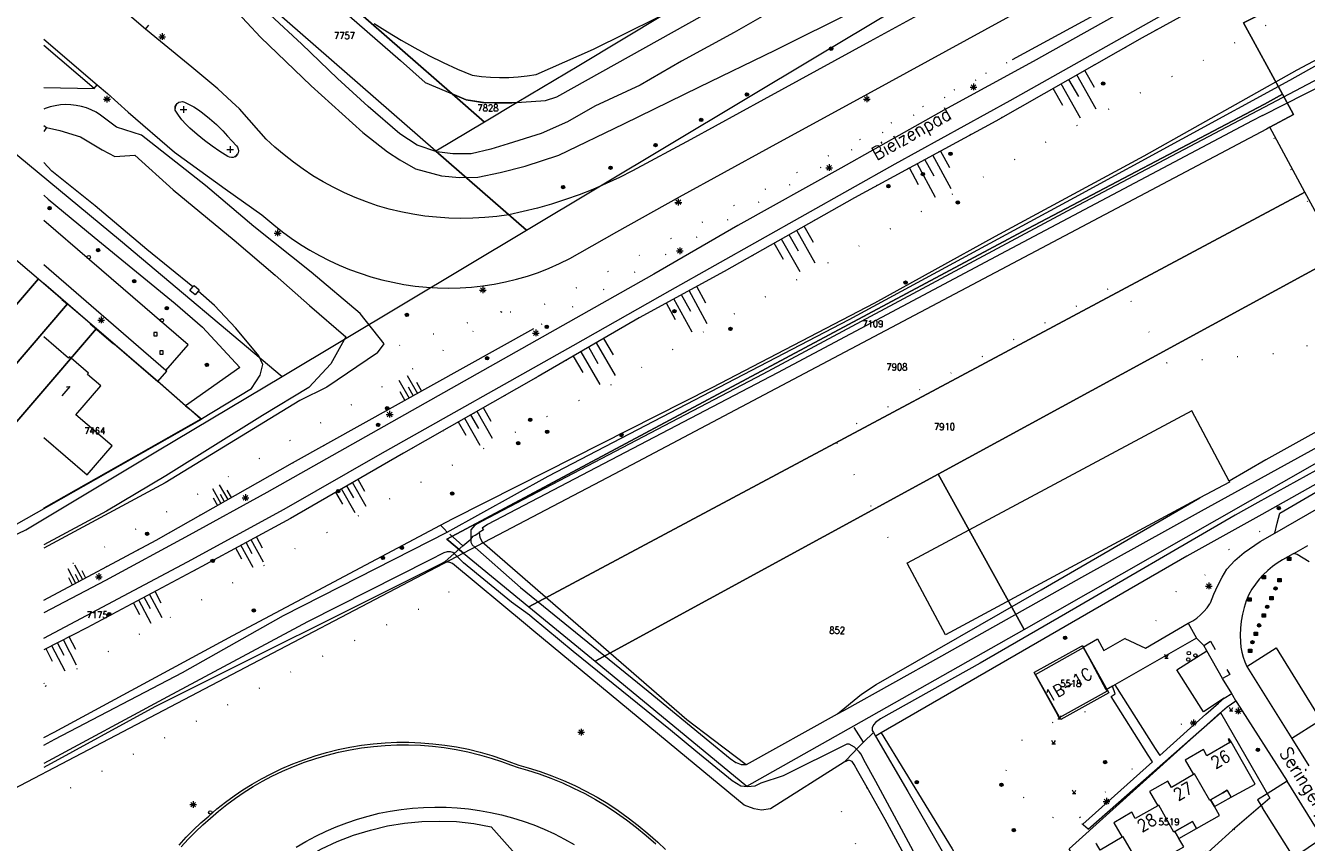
# Model space of a CAD drawing. Header units: metres. Extents: x 3 to 114181, y 112716 to 476231.
# Tile 83 of 90: x 112497 to 112688, y 475804 to 475926. Entities that reach past the tile are written whole.
import ezdxf
from ezdxf.enums import TextEntityAlignment as Align

# ---------------------------------------------------------------- set-up
doc = ezdxf.new("R2010")
doc.units = ezdxf.units.M
doc.header["$MEASUREMENT"] = 0
for name, pattern in [('DGN Style 1', [5.201608, 0.008655, -5.192953]), ('DGN Style 3', [12.11689, 8.654921, -3.461969]), ('DGN Style 5', [6.058445, 2.596476, -3.461969])]:
    doc.linetypes.add(name, pattern=pattern)
for name, color, linetype, lineweight in [('Cultuurscheiding BGT', 3, 'DGN Style 1', 0), ('Functie scheiding OWG BGT', 7, 'DGN Style 5', 0), ('Functie scheiding OWT BGT', 4, 'DGN Style 5', 0), ('Functie scheiding WGD BGT', 7, 'DGN Style 5', 0), ('Functie scheiding WTD BGT', 5, 'DGN Style 5', 0), ('Hek BGT', 7, 'Continuous', 13), ('Insteeksloot BGT', 4, 'Continuous', 0), ('Kadasterperceelnummers', 14, 'Continuous', 0), ('Kadasterpercelen', 14, 'Continuous', 13), ('Kant algemeen verharding BGT', 7, 'Continuous', 0), ('Kant water BGT', 4, 'Continuous', 0), ('Kruinlijn BGT', 3, 'Continuous', 0), ('Kruinlijn symbool BGT', 3, 'Continuous', 0), ('Luifel H1 BGT', 1, 'DGN Style 3', 13), ('Muur BGT', 1, 'Continuous', 13), ('Onbegroeid terreindeel BGT', 7, 'Continuous', 0), ('Pand BGT', 7, 'Continuous', 13), ('Symbool Boom BGT', 3, 'Continuous', 0), ('Symbool Inspectieput BGT', 5, 'Continuous', 0), ('Symbool Kolk BGT', 5, 'Continuous', 0), ('Symbool Lichtmast BGT', 7, 'Continuous', 0), ('Symbool Paal - Steen BGT', 7, 'Continuous', 0), ('Symbool Verkeersbordpaal BGT', 7, 'Continuous', 0), ('Symbool Verklikker Transportleiding BGT', 5, 'Continuous', 0), ('Symbool Waterleidingput BGT', 5, 'Continuous', 0), ('Tekst Nummeraanduidingsreeks BGT', 7, 'Continuous', 0), ('Tekst ORL Straatnaam BGT', 3, 'Continuous', 0), ('Tussenmuur BGT', 7, 'Continuous', 13), ('Walbescherming BGT', 5, 'Continuous', 13)]:
    doc.layers.add(name, color=color, linetype=linetype, lineweight=lineweight)
doc.styles.add('Style-STANDARD', font='STANDARD.shx')

# ---------------------------------------------------------------- blocks, each defined once
blk = doc.blocks.new('CELS04_11')
at = {"layer": 'Kruinlijn symbool BGT'}
for p, q in [((0.127, 0.117), (0, 0.117)), ((0.253, 0.058), (0, 0.058)), ((0.127, 0), (0, 0)), ((0.253, -0.058), (0, -0.058)), ((0.127, -0.117), (0, -0.117))]:
    blk.add_line(p, q, dxfattribs=at)
blk = doc.blocks.new('CELS04_12')
at = {"layer": 'Kruinlijn symbool BGT'}
for p, q in [((0.124, 0.113), (0, 0.113)), ((0.247, 0.057), (0, 0.057)), ((0.124, 0), (0, 0)), ((0.247, -0.057), (0, -0.057)), ((0.124, -0.113), (0, -0.113))]:
    blk.add_line(p, q, dxfattribs=at)
blk = doc.blocks.new('CELS04_13')
at = {"layer": 'Kruinlijn symbool BGT'}
for p, q in [((0.153, 0.141), (0, 0.141)), ((0.307, 0.071), (0, 0.071)), ((0.153, 0), (0, 0)), ((0.307, -0.071), (0, -0.071)), ((0.153, -0.141), (0, -0.141))]:
    blk.add_line(p, q, dxfattribs=at)
blk = doc.blocks.new('CELS04_37')
at = {"layer": 'Kruinlijn symbool BGT'}
for p, q in [((-0.279, -0.27), (-0.073, 0.047)), ((-0.249, -0.064), (-0.146, 0.095)), ((-0.133, -0.365), (0.073, -0.047)), ((-0.103, -0.159), (0, 0)), ((0.043, -0.253), (0.146, -0.095))]:
    blk.add_line(p, q, dxfattribs=at)
blk = doc.blocks.new('CELS04_38')
at = {"layer": 'Kruinlijn symbool BGT'}
for p, q in [((-0.413, -0.403), (-0.109, 0.07)), ((-0.37, -0.097), (-0.218, 0.14)), ((-0.152, -0.237), (0, 0)), ((-0.196, -0.543), (0.109, -0.07)), ((0.065, -0.377), (0.218, -0.14))]:
    blk.add_line(p, q, dxfattribs=at)
blk = doc.blocks.new('CELS04_39')
at = {"layer": 'Kruinlijn symbool BGT'}
for p, q in [((-0.399, -0.413), (-0.111, 0.066)), ((-0.365, -0.107), (-0.221, 0.133)), ((-0.144, -0.24), (0, 0)), ((-0.177, -0.545), (0.111, -0.066)), ((0.077, -0.372), (0.221, -0.133))]:
    blk.add_line(p, q, dxfattribs=at)
blk = doc.blocks.new('CELS04_40')
at = {"layer": 'Kruinlijn symbool BGT'}
for p, q in [((-0.326, -0.292), (-0.079, 0.056)), ((-0.282, -0.062), (-0.159, 0.112)), ((-0.167, -0.404), (0.079, -0.056)), ((-0.123, -0.174), (0, 0)), ((0.036, -0.286), (0.159, -0.112))]:
    blk.add_line(p, q, dxfattribs=at)
blk = doc.blocks.new('CELS04_41')
at = {"layer": 'Kruinlijn symbool BGT'}
for p, q in [((-0.328, -0.343), (-0.092, 0.055)), ((-0.302, -0.09), (-0.184, 0.109)), ((-0.118, -0.199), (0, 0)), ((-0.144, -0.452), (0.092, -0.055)), ((0.066, -0.308), (0.184, -0.109))]:
    blk.add_line(p, q, dxfattribs=at)
blk = doc.blocks.new('CELS04_42')
at = {"layer": 'Kruinlijn symbool BGT'}
for p, q in [((-0.288, -0.306), (-0.082, 0.048)), ((-0.267, -0.081), (-0.164, 0.095)), ((-0.103, -0.177), (0, 0)), ((-0.124, -0.401), (0.082, -0.048)), ((0.061, -0.272), (0.164, -0.095))]:
    blk.add_line(p, q, dxfattribs=at)
blk = doc.blocks.new('CELS04_43')
at = {"layer": 'Kruinlijn symbool BGT'}
for p, q in [((-0.416, -0.432), (-0.116, 0.069)), ((-0.382, -0.112), (-0.232, 0.139)), ((-0.15, -0.251), (0, 0)), ((-0.185, -0.571), (0.116, -0.069)), ((0.082, -0.39), (0.232, -0.139))]:
    blk.add_line(p, q, dxfattribs=at)
blk = doc.blocks.new('CELS04_44')
at = {"layer": 'Kruinlijn symbool BGT'}
for p, q in [((-0.421, -0.408), (-0.11, 0.071)), ((-0.376, -0.097), (-0.221, 0.143)), ((-0.156, -0.24), (0, 0)), ((-0.201, -0.551), (0.11, -0.071)), ((0.065, -0.383), (0.221, -0.143))]:
    blk.add_line(p, q, dxfattribs=at)
blk = doc.blocks.new('CELS04_45')
at = {"layer": 'Kruinlijn symbool BGT'}
for p, q in [((-0.393, -0.426), (-0.114, 0.065)), ((-0.367, -0.116), (-0.227, 0.13)), ((-0.166, -0.555), (0.114, -0.065)), ((-0.14, -0.245), (0, 0)), ((0.088, -0.375), (0.227, -0.13))]:
    blk.add_line(p, q, dxfattribs=at)
blk = doc.blocks.new('CELS04_46')
at = {"layer": 'Kruinlijn symbool BGT'}
for p, q in [((-0.298, -0.278), (-0.075, 0.051)), ((-0.262, -0.063), (-0.151, 0.102)), ((-0.111, -0.165), (0, 0)), ((-0.148, -0.38), (0.075, -0.051)), ((0.039, -0.267), (0.151, -0.102))]:
    blk.add_line(p, q, dxfattribs=at)
blk = doc.blocks.new('CELQ31')
at = {"layer": 'Symbool Verklikker Transportleiding BGT'}
for p, q in [((0, 0), (-0.025, 0.05)), ((-0.025, 0), (0.025, 0)), ((0, 0), (0.025, 0.05))]:
    blk.add_line(p, q, dxfattribs=at)
blk = doc.blocks.new('CELQ21')
at = {"layer": 'Symbool Lichtmast BGT'}
for p, q in [((-0.05, 0), (0.05, 0)), ((0.035, -0.034), (-0.035, 0.034)), ((0.035, 0.034), (-0.035, -0.034)), ((0, 0.053), (0, -0.047))]:
    blk.add_line(p, q, dxfattribs=at)
blk = doc.blocks.new('CELQ30')
at = {"layer": 'Symbool Verkeersbordpaal BGT'}
for p, q in [((-0.05, 0), (0.05, 0)), ((0, 0.05), (0, -0.05))]:
    blk.add_line(p, q, dxfattribs=at)
blk = doc.blocks.new('CELQ20')
at = {"layer": 'Symbool Paal - Steen BGT', "flags": 128}
for points in [[(-0.025, -0.025), (-0.025, 0.025), (0.025, 0.025), (0.025, -0.025)], [(-0.018, -0.018), (-0.018, 0.018), (0.018, 0.018), (0.018, -0.018)], [(-0.011, -0.011), (-0.011, 0.011), (0.011, 0.011), (0.011, -0.011)], [(-0.004, -0.004), (-0.004, 0.004), (0.004, 0.004), (0.004, -0.004)]]:
    blk.add_lwpolyline(points, close=True, dxfattribs=at)
blk = doc.blocks.new('CELQ72')
at = {"layer": 'Symbool Inspectieput BGT', "flags": 128}
blk.add_lwpolyline([(0.025, 0.025), (-0.025, 0.025), (-0.025, -0.025), (0.025, -0.025)], close=True, dxfattribs=at)
blk = doc.blocks.new('CELQ24_1')
at = {"layer": 'Symbool Kolk BGT'}
blk.add_circle((0, 0), 0.025, dxfattribs=at)
blk = doc.blocks.new('CELQ24_2')
at = {"layer": 'Symbool Waterleidingput BGT'}
blk.add_circle((0, 0), 0.025, dxfattribs=at)
blk = doc.blocks.new('CELA07')
at = {"layer": 'Symbool Boom BGT'}
for radius in [0.025, 0.018, 0.011, 0.00407]:
    blk.add_circle((0, 0), radius, dxfattribs=at)

msp = doc.modelspace()

# ---------------------------------------------------------------- linework, layer by layer
at = {"layer": 'Cultuurscheiding BGT', "flags": 128}
for points in [[(112712.68, 475949.18), (112707.45, 475947.6), (112704.23, 475945.99), (112699.93, 475944.09), (112663.49, 475924.05), (112641.67, 475911.68), (112620.64, 475900.25), (112601.24, 475889.28), (112588.61, 475882.39), (112573.6, 475873.67), (112553.56, 475862.26), (112536.71, 475852.58), (112523.51, 475845.41), (112506.39, 475836.32), (112500, 475833.01)], [(112700.39, 475936.14), (112672.69, 475920.78), (112649.83, 475908.95), (112624.11, 475894.6), (112604.73, 475884.1), (112585.06, 475872.76), (112567.44, 475864.04), (112540.79, 475849.72), (112536.94, 475847.86), (112500.28, 475827.63)], [(112500, 475840.41), (112516.74, 475849.36), (112537, 475860.82), (112572.96, 475880.81), (112644.1, 475920.8), (112586.76, 475890.72), (112573.72, 475884), (112570.94, 475883.19), (112568.09, 475883.31)], [(112628.48, 475845.92), (112627.9, 475845.62), (112617.48, 475864.82), (112660.19, 475887.66), (112667.13, 475875.73), (112686.5, 475877.42), (112700.37, 475884.95), (112695.65, 475894.29), (112691.99, 475892.31), (112681.37, 475912.5)], [(112568.09, 475883.31), (112568.22, 475883.17), (112557.98, 475876.63), (112551.77, 475872.96), (112527.23, 475858.64), (112508.71, 475848.11), (112500, 475843.6)], [(112568.09, 475883.31), (112549.69, 475877.22)], [(112660.9, 475834.71), (112665.64, 475837.43), (112667.92, 475840.9), (112669.67, 475843.16), (112672.38, 475843.61), (112674.91, 475846.75), (112675.39, 475847.34), (112681.9, 475851.22), (112681.27, 475853.17)], [(112559.07, 475845.79), (112559.41, 475845.68), (112560.31, 475845.01), (112560.95, 475844.03), (112561.05, 475842.78), (112559.64, 475840.7), (112557.65, 475839.94), (112536.18, 475829.46), (112512.98, 475817.32), (112500, 475810.32)], [(112500, 475828.1), (112500.28, 475827.63)], [(112500.28, 475827.63), (112500, 475827.48)], [(112654.22, 475808.1), (112652.63, 475806.33), (112647.6, 475809.93), (112644.39, 475811.98), (112643.01, 475814.42), (112644.53, 475818.99), (112646.78, 475820.28), (112650.56, 475822.46), (112652.37, 475822.26), (112658.86, 475826.11)], [(112665.43, 475818.35), (112668.7, 475821.41), (112670.06, 475822.67), (112671.51, 475822.17)], [(112654.22, 475808.1), (112655.13, 475809.12), (112659.59, 475813.41), (112663.29, 475816.35), (112664.38, 475817.37)], [(112622.55, 475812.53), (112621.41, 475811.73), (112619.95, 475810.53), (112619.32, 475809.93), (112618.89, 475809.39), (112618.64, 475808.81), (112618.6, 475808.19), (112622.23, 475801.54), (112635.97, 475777.05), (112652.08, 475748.89), (112667.11, 475723.1), (112678.63, 475702.02)], [(112681.38, 475809.54), (112666.12, 475797.73), (112664.32, 475795.14), (112663.19, 475793.49)], [(112654.59, 475807.03), (112654.22, 475808.1)], [(112656.68, 475804.16), (112655.43, 475806.37)]]:
    msp.add_lwpolyline(points, dxfattribs=at)
at = {"layer": 'Functie scheiding OWG BGT', "flags": 128}
for points in [[(112519.69, 475914.09), (112519.58, 475913.83), (112519.54, 475913.55)], [(112528.44, 475906.36), (112528.66, 475906.51), (112528.84, 475906.73)]]:
    msp.add_lwpolyline(points, dxfattribs=at)
at = {"layer": 'Functie scheiding OWT BGT', "flags": 128}
for points in [[(112559.03, 475851.56), (112559.59, 475851.01), (112560.06, 475850.55)], [(112563.56, 475849.47), (112563.91, 475849.93), (112564.21, 475850.07), (112564.76, 475850.44), (112564.8, 475850.47)], [(112559.7, 475846.11), (112561.07, 475847.33)], [(112624.65, 475820.7), (112623.88, 475820.26), (112623.78, 475820.2)], [(112620.97, 475818.23), (112620.56, 475817.81), (112619.1, 475816.33)]]:
    msp.add_lwpolyline(points, dxfattribs=at)
at = {"layer": 'Functie scheiding WGD BGT', "flags": 128}
for points in [[(112528.84, 475906.73), (112528.66, 475906.51), (112528.44, 475906.36)], [(112672.65, 475833.67), (112673.65, 475834.31), (112676.51, 475829.38), (112675.45, 475828.74)]]:
    msp.add_lwpolyline(points, dxfattribs=at)
at = {"layer": 'Functie scheiding WTD BGT', "flags": 128}
for points in [[(112562.39, 475848.49), (112560.06, 475850.55)], [(112562.39, 475848.49), (112563.56, 475849.47)], [(112561.07, 475847.33), (112562.39, 475848.49)], [(112621.98, 475819.27), (112620.49, 475821.68), (112619.45, 475823.33), (112619.07, 475824.01)], [(112621.98, 475819.27), (112623.49, 475820.71)], [(112620.97, 475818.23), (112621.98, 475819.27)]]:
    msp.add_lwpolyline(points, dxfattribs=at)
at = {"layer": 'Hek BGT', "flags": 128}
for points in [[(112502.7, 475885.13), (112503.53, 475884.43)], [(112506.9, 475881.52), (112510.4, 475878.52)]]:
    msp.add_lwpolyline(points, dxfattribs=at)
at = {"layer": 'Insteeksloot BGT', "flags": 128}
for points in [[(112549.17, 475926.2), (112551.16, 475924.93), (112553.18, 475923.71), (112555.24, 475922.54), (112557.33, 475921.44), (112559.45, 475920.39), (112561.6, 475919.41), (112563.77, 475918.48), (112565.13, 475918.3), (112566.49, 475918.18), (112567.85, 475918.14), (112569.22, 475918.15), (112570.58, 475918.24), (112571.94, 475918.39), (112573.28, 475918.62), (112581.84, 475922.35), (112596.05, 475929.4)], [(112528.17, 475928.5), (112532.28, 475924.13), (112539.8, 475916.92), (112547.51, 475909.99), (112551.17, 475907.12), (112552.98, 475905.91), (112555.34, 475904.56), (112559.18, 475903.53), (112561.87, 475903.27), (112564.62, 475903.35), (112567.91, 475904.03), (112571.65, 475904.94), (112576.66, 475906.6), (112586.31, 475911.26), (112597.61, 475916.75), (112608.87, 475922.24), (112620.93, 475928.21)], [(112559.03, 475851.56), (112560.81, 475852.5), (112570.55, 475857.44), (112599.5, 475872.04), (112623.68, 475884.64), (112641.66, 475894.55), (112663.77, 475906.52), (112686.55, 475919.31), (112700, 475926.41), (112700.73, 475926.88), (112702.19, 475927.92), (112703.07, 475928.45), (112703.43, 475927.81)], [(112681.37, 475912.5), (112700.64, 475922.25), (112705.2, 475924.99), (112704.63, 475925.84)], [(112549.69, 475877.22), (112550.64, 475878.54), (112547.1, 475883.06), (112539.8, 475889.18), (112531.26, 475895.99), (112524.09, 475902.09), (112514.53, 475909.58), (112510.83, 475910.75), (112508.45, 475912.57), (112507.78, 475912.99), (112507.08, 475913.34), (112506.35, 475913.63), (112505.6, 475913.85), (112504.83, 475914.01), (112504.05, 475914.1), (112503.27, 475914.12), (112502.49, 475914.07), (112501.71, 475913.96), (112500.95, 475913.77), (112500.2, 475913.52), (112500, 475913.44)], [(112681.37, 475912.5), (112679.84, 475911.72), (112643.24, 475892.33), (112609.21, 475874.24), (112566.04, 475851.69), (112565.24, 475851.14), (112565.43, 475850.89), (112564.8, 475850.47)], [(112500, 475911), (112500.41, 475910.71)], [(112500, 475900.63), (112500.66, 475900.07), (112507.51, 475894.41), (112519.56, 475884.56), (112523.61, 475881.02), (112529.16, 475875), (112521.08, 475869.33), (112521.58, 475868.9), (112523.36, 475867.34)], [(112522.96, 475886.36), (112522.53, 475885.84), (112521.76, 475886.46), (112522.21, 475887.02)], [(112718.94, 475878.24), (112716.86, 475879.86), (112716.11, 475879.94), (112715.09, 475879.71), (112681.87, 475861.27), (112676.41, 475858.12)], [(112549.69, 475877.22), (112542.13, 475872.09), (112538.09, 475870.11), (112518.08, 475857.88), (112500, 475848.13)], [(112700.1, 475863.71), (112681.27, 475853.17)], [(112618.15, 475823.5), (112621.7, 475826.43), (112623.89, 475827.88), (112648.43, 475841.96), (112672.07, 475855.62)], [(112681.27, 475853.17), (112670.12, 475846.98), (112645.64, 475832.84), (112624.65, 475820.7)], [(112500, 475819.98), (112501.56, 475820.77), (112528.13, 475835.17), (112559.03, 475851.56)], [(112564.8, 475850.47), (112564.88, 475849.73), (112565.25, 475849.1), (112595.72, 475822.68), (112599.65, 475819.7), (112604.54, 475815.98)], [(112559.07, 475845.79), (112516.55, 475824.57), (112500, 475815.53)], [(112559.7, 475846.11), (112559.07, 475845.79)], [(112619.1, 475816.33), (112608.17, 475809.4), (112606.83, 475809.17), (112605.72, 475809.36), (112604.24, 475809.92), (112595.66, 475817.01), (112572.94, 475835.8), (112571.71, 475836.82), (112560.84, 475845.85), (112560.45, 475846.03), (112559.7, 475846.11)], [(112624.65, 475820.7), (112635.21, 475803.41), (112649.91, 475777.45), (112667.32, 475745.1), (112683.02, 475718.62), (112683.59, 475717.93), (112684.08, 475717.65)], [(112622.55, 475812.53), (112621.16, 475814.97), (112620.59, 475815.96), (112620.31, 475816.43), (112619.82, 475816.6), (112619.1, 475816.33)], [(112678.87, 475712.05), (112678.7, 475712.34), (112659.85, 475746.1), (112642.79, 475775.44), (112625.24, 475807.79), (112622.55, 475812.53)]]:
    msp.add_lwpolyline(points, dxfattribs=at)
at = {"layer": 'Kadasterpercelen', "linetype": 'Continuous', "flags": 128}
for points in [[(112402.55, 475984.47), (112422.51, 475967.91), (112442.45, 475951.37), (112467.64, 475930.47), (112496.15, 475906.56), (112511.43, 475893.93), (112535.46, 475873.69), (112571.83, 475895.45), (112558.37, 475907.2), (112524.96, 475936.37), (112517.31, 475943.04), (112433.44, 476016.27), (112423.26, 476004.46)], [(112690.83, 475990.43), (112678.79, 475979.24), (112678.02, 475978.79), (112660.89, 475968.54), (112638.96, 475955.42), (112634.41, 475952.69), (112631.15, 475950.74), (112625.36, 475947.28), (112610.39, 475938.32), (112609.85, 475938), (112601.46, 475932.98), (112592.35, 475927.53), (112579.62, 475919.91), (112570.46, 475914.43), (112565.59, 475911.52), (112558.37, 475907.2), (112571.83, 475895.45), (112593.13, 475908.19), (112615.17, 475921.37), (112652.61, 475943.77), (112672.52, 475955.69), (112689.05, 475965.57), (112691.12, 475967.5), (112703.68, 475979.17)], [(112570.46, 475914.43), (112569.67, 475914.37), (112567.03, 475914.4), (112565.43, 475914.44), (112565.11, 475914.47), (112562.89, 475914.82), (112560.78, 475915.72), (112531.21, 475941.53), (112554.36, 475960.69), (112592.35, 475927.53), (112579.62, 475919.91)], [(112758.13, 475928.86), (112757.59, 475928.54), (112743.87, 475920.54), (112743.19, 475920.15), (112743.95, 475919.49), (112696.41, 475893.61), (112692.82, 475891.65), (112687.7, 475901.12), (112682.48, 475910.77), (112686.01, 475912.64), (112684.37, 475915.65), (112678.54, 475926.3), (112703.86, 475938.96), (112727.45, 475949.16), (112737.69, 475951.06), (112744.32, 475945.24), (112745.67, 475943.61), (112745.74, 475943.53), (112746.22, 475943.77)], [(112524.96, 475936.37), (112531.21, 475941.53), (112560.78, 475915.72), (112565.59, 475911.52), (112558.37, 475907.2)], [(112645.89, 475836.04), (112698.72, 475866.14), (112722.15, 475879.62), (112734.83, 475886.41), (112746.54, 475892.66), (112748.07, 475893.76), (112763.55, 475902.5), (112743.95, 475919.49), (112696.41, 475893.61), (112692.82, 475891.65), (112692.26, 475891.34), (112633.1, 475859.13)], [(112681.96, 475910.49), (112584.88, 475859.15), (112562.49, 475847.42), (112559.99, 475849.47), (112646.39, 475895.65), (112681.66, 475914.21), (112684.37, 475915.65), (112686.01, 475912.64), (112682.48, 475910.77)], [(112565.11, 475914.47), (112565.43, 475914.44), (112567.03, 475914.4), (112569.67, 475914.37), (112570.46, 475914.43), (112565.59, 475911.52), (112560.78, 475915.72), (112562.89, 475914.82)], [(112572.21, 475839.42), (112687.12, 475900.81), (112687.7, 475901.12), (112682.48, 475910.77), (112681.96, 475910.49), (112584.88, 475859.15), (112562.49, 475847.42)], [(112692.26, 475891.34), (112692.82, 475891.65), (112687.7, 475901.12), (112687.12, 475900.81), (112572.21, 475839.42), (112582.05, 475831.32), (112633.1, 475859.13)], [(112474.04, 475867.6), (112494.87, 475891.93), (112499.2, 475888.21), (112478.34, 475863.92)], [(112478.34, 475863.92), (112499.2, 475888.21), (112503.53, 475884.51), (112482.68, 475860.2)], [(112503.53, 475884.51), (112507.85, 475880.8), (112488.27, 475858.01), (112486.98, 475856.51), (112482.68, 475860.2)], [(112486.98, 475856.51), (112488.27, 475858.01), (112507.85, 475880.8), (112517.31, 475872.7), (112521.11, 475869.38), (112523.53, 475867.35), (112493.71, 475850.41), (112491.73, 475852.15), (112490.71, 475853.31)], [(112582.05, 475831.32), (112604.63, 475812.73), (112620.57, 475821.73), (112645.89, 475836.04), (112633.1, 475859.13)], [(112654.73, 475833.36), (112658.49, 475826.63), (112651.39, 475822.65), (112647.61, 475829.37)], [(112652.6, 475803.43), (112675.14, 475823.73), (112682.45, 475810.96), (112676.9, 475806.19), (112671.65, 475801.43), (112659.75, 475791.12)]]:
    msp.add_lwpolyline(points, close=True, dxfattribs=at)
for points in [[(112492.8, 475848.74), (112497.34, 475850.88), (112516.93, 475862.6), (112535.46, 475873.69), (112571.83, 475895.45), (112593.13, 475908.19), (112615.17, 475921.37), (112652.61, 475943.77), (112672.52, 475955.69), (112689.05, 475965.57)], [(112703.86, 475938.96), (112678.54, 475926.3), (112684.37, 475915.65), (112681.66, 475914.21), (112646.39, 475895.65), (112559.99, 475849.47), (112562.49, 475847.42), (112479.19, 475803.78)]]:
    msp.add_lwpolyline(points, dxfattribs=at)
at = {"layer": 'Kant algemeen verharding BGT', "flags": 128}
for points in [[(112681.43, 475940.13), (112665.24, 475930.63), (112647.23, 475920.54), (112633.97, 475913.3), (112618.63, 475904.69), (112603.3, 475896.16), (112590.79, 475888.91), (112533.18, 475856.45), (112521.65, 475850.06), (112509.17, 475843.32), (112500, 475838.55)], [(112681.43, 475940.13), (112664.97, 475932.15), (112644.1, 475920.8)], [(112500, 475834.78), (112521.38, 475846.1), (112535.78, 475853.97), (112550.07, 475862.15), (112578.78, 475878.27), (112593.23, 475886.49), (112626.69, 475905.3), (112643.85, 475914.71), (112666.04, 475927.22), (112683.11, 475936.98)], [(112636.03, 475930.69), (112622.95, 475923.52), (112607.16, 475914.9), (112596.29, 475908.93), (112587.63, 475904.28), (112585.69, 475903.3), (112583.72, 475902.37), (112581.71, 475901.51), (112579.68, 475900.72), (112577.63, 475899.99), (112575.55, 475899.33), (112573.46, 475898.73), (112571.34, 475898.21), (112569.21, 475897.75), (112567.43, 475897.5), (112565.65, 475897.32), (112563.86, 475897.22), (112562.06, 475897.19), (112560.27, 475897.24), (112558.47, 475897.36), (112556.69, 475897.55), (112554.92, 475897.82), (112553.15, 475898.16), (112551.41, 475898.58), (112549.68, 475899.06), (112548.01, 475899.64), (112546.36, 475900.29), (112544.74, 475901.01), (112543.15, 475901.79), (112541.59, 475902.63), (112540.07, 475903.54), (112538.59, 475904.52), (112537.15, 475905.55), (112535.76, 475906.64), (112534.41, 475907.78), (112533.11, 475908.99), (112532.01, 475910.23), (112529.11, 475913.49), (112528.01, 475914.52), (112525.89, 475916.45), (112522.06, 475919.68), (112517.37, 475923.52), (112515.13, 475925.34), (112502.17, 475936.44)], [(112500, 475923.87), (112507.96, 475917.08), (112509.48, 475915.79), (112512.57, 475912.98), (112519.45, 475907.03), (112527.01, 475901.59), (112532.45, 475897.74), (112534.24, 475896.24), (112535.52, 475895.22), (112536.83, 475894.24), (112538.19, 475893.33), (112539.59, 475892.47), (112541.02, 475891.67), (112542.48, 475890.93), (112543.97, 475890.25), (112545.52, 475889.61), (112547.1, 475889.03), (112548.7, 475888.51), (112550.32, 475888.07), (112551.96, 475887.69), (112553.61, 475887.38), (112555.27, 475887.14), (112556.94, 475886.97), (112558.62, 475886.87), (112560.3, 475886.84), (112561.98, 475886.88), (112563.66, 475886.99), (112565.36, 475887.17), (112567.04, 475887.42), (112568.72, 475887.75), (112570.37, 475888.15), (112572.01, 475888.62), (112573.63, 475889.17), (112575.22, 475889.79), (112576.78, 475890.48), (112578.31, 475891.23), (112579.8, 475892.06), (112585.3, 475895.18), (112594.63, 475900.39), (112607.99, 475907.73), (112622.62, 475915.72), (112649.02, 475930.21)], [(112515.13, 475925.34), (112515.64, 475925.94)], [(112507.48, 475916.51), (112500, 475922.89)], [(112500, 475916.65), (112507.48, 475916.51)], [(112507.48, 475916.51), (112507.96, 475917.08)], [(112528.44, 475906.36), (112528.19, 475906.26), (112527.92, 475906.24), (112527.65, 475906.29), (112527.4, 475906.4), (112526.21, 475907.15), (112525.04, 475907.94), (112523.91, 475908.78), (112522.81, 475909.66), (112521.76, 475910.6), (112521.13, 475911.2), (112520.56, 475911.84), (112520.04, 475912.54), (112519.58, 475913.27), (112519.54, 475913.55), (112519.58, 475913.83), (112519.69, 475914.09), (112519.87, 475914.3), (112520.11, 475914.46), (112520.38, 475914.55), (112520.66, 475914.56), (112520.93, 475914.49), (112521.65, 475914.16), (112522.35, 475913.78), (112523.01, 475913.36), (112523.65, 475912.88), (112524.69, 475912.04), (112525.69, 475911.15), (112526.63, 475910.2), (112527.34, 475909.45), (112528.01, 475908.74), (112528.68, 475907.98), (112528.85, 475907.77), (112528.95, 475907.51), (112528.98, 475907.24), (112528.94, 475906.97), (112528.84, 475906.73)], [(112518.19, 475874.59), (112521.51, 475878.41), (112506.82, 475891.03), (112500, 475896.88)], [(112500, 475887.55), (112516.98, 475872.95), (112518.31, 475874.49), (112518.19, 475874.59), (112500, 475890.29)], [(112683.23, 475850.4), (112699.57, 475859.79), (112722.33, 475872.87), (112721.8, 475873.8), (112720.6, 475874.39), (112714, 475870.75), (112700.49, 475862.96)], [(112521.08, 475869.33), (112516.98, 475872.95)], [(112670.34, 475837), (112670.99, 475837.35), (112671.59, 475837.76), (112672.14, 475838.22), (112672.66, 475838.73), (112673.13, 475839.28), (112673.55, 475839.87), (112673.6, 475839.95), (112673.65, 475840.04), (112674.15, 475841.33), (112674.72, 475842.59), (112675.36, 475843.82), (112676.07, 475845), (112676.66, 475845.68), (112677.28, 475846.32), (112677.94, 475846.93), (112678.63, 475847.49), (112681.05, 475849.12), (112683.23, 475850.4), (112683.58, 475851.88), (112683.94, 475853.37), (112697.38, 475861.17), (112700.49, 475862.96)], [(112688.33, 475846.11), (112687.43, 475846.64), (112686.56, 475847.21), (112686.06, 475847.36), (112685.95, 475847.3), (112684.35, 475846.42), (112683.58, 475845.94), (112682.85, 475845.4), (112682.15, 475844.82), (112681.5, 475844.19), (112680.89, 475843.52), (112680.32, 475842.8), (112679.81, 475842.05), (112679.35, 475841.27), (112678.96, 475840.31), (112678.63, 475839.32), (112678.38, 475838.32), (112678.2, 475837.29), (112678.09, 475836.26), (112678.06, 475835.23), (112678.1, 475834.19), (112678.17, 475833.43), (112678.3, 475832.68), (112678.5, 475831.95), (112678.75, 475831.23), (112679.06, 475830.54), (112683.39, 475833.34), (112690.07, 475822.57)], [(112686.06, 475847.36), (112686.4, 475847.55), (112688.13, 475848.56)], [(112670.34, 475837), (112671.55, 475834.77)], [(112671.51, 475822.17), (112672.96, 475823.44), (112674.84, 475825.08), (112675.68, 475825.82), (112672.58, 475823.81), (112668.64, 475830.06), (112673.12, 475832.87), (112672.65, 475833.67), (112671.55, 475834.77)], [(112675.68, 475825.82), (112676.8, 475826.53), (112675.45, 475828.74), (112673.12, 475832.87)], [(112679.06, 475830.54), (112685.76, 475819.82)], [(112655.43, 475806.37), (112675.16, 475823.7), (112675.43, 475823.95), (112676.12, 475824.55), (112677.41, 475825.45), (112676.96, 475826.23), (112676.8, 475826.53)], [(112658.86, 475826.11), (112659.45, 475826.46), (112659.08, 475827.63)], [(112664.38, 475817.37), (112658.86, 475826.11)], [(112659.41, 475827.82), (112659.08, 475827.63)], [(112659.41, 475827.82), (112665.43, 475818.35)], [(112677.41, 475825.45), (112677.58, 475825.19), (112685.06, 475813.48)], [(112665.43, 475818.35), (112666.08, 475817.31), (112670.67, 475821.42), (112671.51, 475822.17)], [(112689.68, 475822.32), (112685.76, 475819.82), (112688.28, 475815.76)], [(112654.59, 475807.03), (112654.64, 475807.08), (112665.01, 475816.36), (112664.38, 475817.37)], [(112690.32, 475805.04), (112685.06, 475813.48), (112682.07, 475811.62), (112680.64, 475810.73), (112681.23, 475809.78), (112681.38, 475809.54)], [(112687.28, 475791.26), (112687.52, 475791.47), (112694.57, 475797.41), (112694.69, 475797.85), (112694.73, 475797.99), (112690.32, 475805.04), (112686.02, 475802.16), (112681.38, 475809.54)], [(112655.43, 475806.37), (112654.72, 475806.93), (112654.59, 475807.03)]]:
    msp.add_lwpolyline(points, dxfattribs=at)
at = {"layer": 'Kant water BGT', "flags": 128}
for points in [[(112530.67, 475936.59), (112532.24, 475937.11), (112532.89, 475937.17), (112533.87, 475936.99), (112534.24, 475936.98), (112538.2, 475933.66), (112553.07, 475920.66), (112556.76, 475917.42), (112562.91, 475914.81), (112565.3, 475914.43), (112569.68, 475914.36), (112574.67, 475914.72), (112576.37, 475915.28), (112619.94, 475939.62), (112629.24, 475945.62), (112646.62, 475958.68), (112654.99, 475964.29), (112658.69, 475965.88)], [(112613.84, 475931.26), (112602.74, 475924.82), (112594.92, 475920.59), (112588.78, 475917.03), (112582.01, 475913.88), (112577.97, 475911.57), (112574.01, 475909.84), (112569.13, 475908.29), (112566.55, 475907.49), (112563.61, 475906.79), (112560.88, 475906.79), (112558.51, 475907.1), (112555.55, 475908.1), (112552.97, 475909.76), (112548.3, 475913.84), (112543.72, 475918), (112538.4, 475923.09), (112533.7, 475927.46)], [(112560.06, 475850.55), (112575.06, 475858.86), (112619.88, 475882.16), (112653.39, 475900.29), (112685.45, 475917.74), (112703.43, 475927.81)], [(112704.63, 475925.84), (112653.06, 475898.67), (112607.03, 475874.03), (112565.15, 475852.13), (112564.69, 475851.88), (112564.15, 475851.57), (112563.55, 475850.87), (112563.56, 475849.47)], [(112500.41, 475910.71), (112500, 475910.13)], [(112500.41, 475910.71), (112502.37, 475910.25), (112505.46, 475909.32), (112508.7, 475907.4), (112510.56, 475906.42), (112513.56, 475906.62), (112519.25, 475901.42), (112528.32, 475893.96), (112534.46, 475888.76), (112539.56, 475884.25), (112544.96, 475879.59), (112542.7, 475875.56), (112539.46, 475872.03), (112532.55, 475867.87), (112518.17, 475858.91), (112509.33, 475853.67), (112500, 475848.62)], [(112522.21, 475887.02), (112515.32, 475892.59), (112507.67, 475899.06), (112501.19, 475904.22), (112500, 475905.49)], [(112522.21, 475887.02), (112522.39, 475887.23), (112523.15, 475886.59), (112522.96, 475886.36)], [(112523.36, 475867.34), (112530.9, 475871.88), (112532.23, 475873.87), (112532.59, 475875.47), (112532, 475876.74), (112528.57, 475880.86), (112525.43, 475884.25), (112522.96, 475886.36)], [(112523.36, 475867.34), (112500, 475854.09)], [(112619.07, 475824.01), (112633.68, 475832.12), (112654.48, 475843.84), (112672.29, 475853.72), (112692.61, 475864.85)], [(112689.31, 475859.68), (112680.7, 475854.93), (112677.29, 475853.06), (112652.06, 475838.37), (112639.38, 475831.03), (112624.53, 475822.74), (112623.8, 475822.22), (112623.53, 475821.94), (112623.27, 475821.49), (112623.31, 475821.01), (112623.49, 475820.71)], [(112500, 475818.84), (112501.66, 475819.72), (112520.66, 475829.68), (112535.68, 475838.15), (112544.17, 475842.43), (112560.06, 475850.55)], [(112563.56, 475849.47), (112563.56, 475849.42), (112563.56, 475849.06), (112563.76, 475848.64), (112570.93, 475842.31), (112589.97, 475826.87), (112599.15, 475819.32), (112602.14, 475816.86), (112603.02, 475816.29), (112603.05, 475816.27), (112603.81, 475815.99), (112604.54, 475815.98)], [(112561.07, 475847.33), (112560.89, 475847.48), (112560.53, 475847.6), (112560.05, 475847.6), (112559.52, 475847.45), (112557.39, 475846.37), (112539.24, 475837.17), (112518.43, 475826.06), (112500, 475816.14)], [(112620.97, 475818.23), (112620.67, 475818.53), (112619.88, 475819.02), (112619.51, 475819), (112610.04, 475814.31), (112606.72, 475813.18), (112605.81, 475812.77), (112604.76, 475812.65), (112603.72, 475812.76), (112602.47, 475813.53), (112597.06, 475817.96), (112593.27, 475821.07), (112578.77, 475832.8), (112572.69, 475837.85), (112572.31, 475838.17), (112569.6, 475840.11), (112562.49, 475845.96), (112561.26, 475847.17), (112561.07, 475847.33)], [(112604.54, 475815.98), (112604.59, 475815.98), (112618.15, 475823.5)], [(112618.15, 475823.5), (112619.07, 475824.01)], [(112623.49, 475820.71), (112623.78, 475820.2)], [(112623.78, 475820.2), (112628.62, 475811.94), (112639.36, 475793.29), (112650.13, 475774.41), (112660.64, 475755.76), (112677.56, 475726.14), (112682.88, 475717.49), (112683.65, 475716.57), (112684.56, 475716.14)], [(112680.57, 475712.93), (112680.22, 475713.57), (112669.8, 475731.56), (112656.21, 475755.57), (112647.31, 475771.57), (112634.64, 475793.37), (112623.81, 475813.42), (112622.07, 475816.67), (112621.63, 475817.49), (112621.37, 475817.84), (112620.97, 475818.23)]]:
    msp.add_lwpolyline(points, dxfattribs=at)
at = {"layer": 'Kruinlijn BGT', "flags": 128}
for points in [[(112712.68, 475949.18), (112707.45, 475947.6), (112704.23, 475945.99), (112699.93, 475944.09), (112663.49, 475924.05), (112641.67, 475911.68), (112620.64, 475900.25), (112601.24, 475889.28), (112588.61, 475882.39), (112573.6, 475873.67), (112553.56, 475862.26), (112536.71, 475852.58), (112523.51, 475845.41), (112506.39, 475836.32), (112500, 475833.01)], [(112500, 475840.41), (112516.74, 475849.36), (112537, 475860.82), (112572.96, 475880.81)]]:
    msp.add_lwpolyline(points, dxfattribs=at)
at = {"layer": 'Luifel H1 BGT', "flags": 128}
for points in [[(112676.12, 475812.16), (112675.46, 475811.77), (112673.65, 475810.72)], [(112674.23, 475809.71), (112676.73, 475811.1), (112676.12, 475812.16)], [(112673.65, 475810.72), (112674.23, 475809.71)], [(112670.95, 475807.48), (112668.35, 475806.02)], [(112671.55, 475806.45), (112670.95, 475807.48)], [(112668.35, 475806.02), (112668.95, 475804.97)], [(112668.95, 475804.97), (112671.55, 475806.45)]]:
    msp.add_lwpolyline(points, dxfattribs=at)
at = {"layer": 'Muur BGT', "flags": 128}
msp.add_lwpolyline([(112676.71, 475819.33), (112676.44, 475819.81), (112676.26, 475819.7), (112676.53, 475819.23)], dxfattribs=at)
at = {"layer": 'Onbegroeid terreindeel BGT', "flags": 128}
for points in [[(112660.9, 475834.71), (112663.99, 475833.29), (112670.34, 475837)], [(112654.68, 475833.43), (112656.82, 475834.68), (112657.79, 475832.95), (112660.9, 475834.71)], [(112671.55, 475834.77), (112659.41, 475827.82)], [(112659.08, 475827.63), (112658.13, 475827.09)], [(112520.17, 475803.99), (112521.2, 475805.14), (112522.28, 475806.24), (112523.4, 475807.3), (112524.56, 475808.31), (112525.78, 475809.36), (112527.03, 475810.36), (112528.33, 475811.31), (112529.65, 475812.21), (112531.01, 475813.06), (112532.4, 475813.86), (112533.82, 475814.6), (112535.42, 475815.37), (112537.05, 475816.06), (112538.7, 475816.69), (112540.38, 475817.26), (112542.08, 475817.75), (112543.8, 475818.18), (112545.53, 475818.55), (112547.28, 475818.84), (112549.04, 475819.06), (112550.8, 475819.21), (112552.57, 475819.28), (112554.34, 475819.28), (112556.13, 475819.21), (112557.91, 475819.07), (112559.68, 475818.86), (112561.45, 475818.58), (112563.2, 475818.24), (112564.94, 475817.82), (112566.68, 475817.31), (112568.27, 475816.78), (112569.63, 475816.25), (112570.7, 475815.88), (112572.09, 475815.48), (112573.87, 475814.92), (112575.62, 475814.29), (112577.34, 475813.6), (112579.04, 475812.83), (112580.7, 475812), (112582.34, 475811.11), (112583.93, 475810.15), (112585.49, 475809.13), (112587, 475808.05), (112588.48, 475806.91), (112589.9, 475805.72), (112591.37, 475804.4), (112592.51, 475803.31)], [(112520.47, 475803.74), (112521.49, 475804.87), (112522.56, 475805.96), (112523.67, 475807), (112524.83, 475808), (112526.02, 475809.04), (112527.26, 475810.03), (112528.53, 475810.97), (112529.84, 475811.87), (112531.18, 475812.71), (112532.55, 475813.5), (112533.95, 475814.23), (112535.54, 475814.99), (112537.16, 475815.68), (112538.81, 475816.31), (112540.48, 475816.87), (112542.17, 475817.37), (112543.88, 475817.8), (112545.59, 475818.16), (112547.31, 475818.45), (112549.05, 475818.67), (112550.79, 475818.82), (112552.54, 475818.9), (112554.29, 475818.9), (112556.07, 475818.83), (112557.84, 475818.69), (112559.61, 475818.48), (112561.37, 475818.2), (112563.11, 475817.85), (112564.84, 475817.43), (112566.57, 475816.93), (112568.13, 475816.4), (112569.47, 475815.9), (112570.58, 475815.51), (112571.98, 475815.12), (112573.74, 475814.56), (112575.47, 475813.93), (112577.18, 475813.24), (112578.86, 475812.47), (112580.51, 475811.65), (112582.12, 475810.76), (112583.71, 475809.81), (112585.25, 475808.8), (112586.75, 475807.74), (112588.22, 475806.61), (112589.63, 475805.43), (112591.07, 475804.15)], [(112537.56, 475803.69), (112539.01, 475804.54), (112540.49, 475805.33), (112542.01, 475806.05), (112543.54, 475806.71), (112545.1, 475807.31), (112546.68, 475807.84), (112548.28, 475808.31), (112549.9, 475808.71), (112551.54, 475809.04), (112553.19, 475809.3), (112554.86, 475809.48), (112556.53, 475809.59), (112558.21, 475809.64), (112559.88, 475809.62), (112561.55, 475809.53), (112563.22, 475809.37), (112564.87, 475809.14), (112566.51, 475808.84), (112568.14, 475808.48), (112569.75, 475808.04), (112571.34, 475807.54), (112572.92, 475806.98), (112574.47, 475806.34), (112576, 475805.64), (112577.49, 475804.88), (112578.95, 475804.06)], [(112548.96, 475784.78), (112539.15, 475795.72), (112541.12, 475797.45), (112537.67, 475801.26), (112539.04, 475802.16), (112541.32, 475803.42), (112543.68, 475804.51), (112546.11, 475805.46), (112548.61, 475806.23), (112551.14, 475806.83), (112553.69, 475807.26), (112556.26, 475807.49), (112558.85, 475807.56), (112561.44, 475807.48), (112564.01, 475807.18), (112566.57, 475806.7), (112574.51, 475797.78), (112566.86, 475790.91), (112557.21, 475782.25), (112554.68, 475782.93), (112553.6, 475783.52), (112550.93, 475786.53), (112548.96, 475784.78)]]:
    msp.add_lwpolyline(points, dxfattribs=at)
at = {"layer": 'Pand BGT', "flags": 128}
for points in [[(112504.08, 475876.39), (112503.84, 475876.6), (112503.7, 475876.43), (112500, 475879.6)], [(112500, 475864.61), (112506.48, 475859.05), (112510.18, 475863.37), (112504.79, 475867.98), (112508.49, 475872.31), (112506.52, 475874), (112506.67, 475874.17), (112504.08, 475876.39)], [(112676.41, 475858.12), (112670.84, 475868.55), (112628.48, 475845.92)], [(112676.41, 475858.12), (112676.48, 475857.98), (112672.07, 475855.62)], [(112672.07, 475855.62), (112634.2, 475835.27), (112628.48, 475845.92)], [(112658.13, 475827.09), (112658.24, 475826.87), (112651.12, 475822.92), (112651.1, 475822.94), (112647.38, 475829.65), (112647.46, 475829.69), (112654.44, 475833.57), (112654.57, 475833.65), (112654.68, 475833.43)], [(112658.13, 475827.09), (112655.61, 475831.72), (112654.68, 475833.43)], [(112676.53, 475819.23), (112673.12, 475817.28), (112672.59, 475818.2), (112669.89, 475816.64), (112671.12, 475814.49)], [(112673.65, 475810.72), (112675.46, 475811.77), (112676.12, 475812.16), (112676.73, 475811.1), (112680.29, 475813.07), (112676.71, 475819.33)], [(112676.53, 475819.23), (112676.71, 475819.33)], [(112671.12, 475814.49), (112667.82, 475812.57), (112667.29, 475813.51), (112664.57, 475811.95), (112665.8, 475809.81)], [(112665.8, 475809.81), (112662.45, 475807.93), (112661.91, 475808.86), (112659.25, 475807.29), (112660.49, 475805.15)], [(112668.35, 475806.02), (112670.95, 475807.48), (112671.55, 475806.45), (112674.98, 475808.4), (112674.23, 475809.71), (112673.65, 475810.72)], [(112660.49, 475805.15), (112657.22, 475803.23), (112656.68, 475804.16)], [(112663.08, 475801.38), (112665.55, 475802.79), (112666.16, 475801.74), (112669.65, 475803.74), (112668.95, 475804.97), (112668.35, 475806.02)]]:
    msp.add_lwpolyline(points, dxfattribs=at)
at = {"layer": 'Tussenmuur BGT', "flags": 128}
for points in [[(112500, 475871.64), (112504.08, 475876.39)], [(112673.65, 475810.72), (112673.52, 475810.64), (112671.25, 475814.56), (112671.12, 475814.49)], [(112668.35, 475806.02), (112668.2, 475805.93), (112665.97, 475809.9), (112665.8, 475809.81)], [(112663.08, 475801.38), (112662.92, 475801.28), (112660.62, 475805.22), (112660.49, 475805.15)]]:
    msp.add_lwpolyline(points, dxfattribs=at)
at = {"layer": 'Walbescherming BGT', "flags": 128}
msp.add_lwpolyline([(112500, 475854.09), (112523.36, 475867.34), (112521.58, 475868.9), (112521.08, 475869.33)], dxfattribs=at)

# ---------------------------------------------------------------- block references
at = {"layer": 'Kruinlijn symbool BGT'}
for name, p, xscale, yscale, zscale, rotation in [('CELS04_43', (112652.58, 475917.87), 10, 10, 10, 60.45936319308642), ('CELS04_44', (112631.15, 475905.97), 10, 10, 10, 61.4734065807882), ('CELS04_39', (112610.94, 475894.77), 10, 10, 10, 60.50551899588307), ('CELS04_38', (112594.93, 475885.83), 10, 10, 10, 61.37524727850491), ('CELS04_45', (112581.11, 475878.03), 10, 10, 10, 59.84267845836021), ('CELS04_13', (112554.98, 475870.81), 9.999999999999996, 9.999999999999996, 9.999999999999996, 119.0684017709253), ('CELS04_41', (112563.58, 475867.96), 10, 10, 10, 60.36202576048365), ('CELS04_42', (112545.13, 475857.42), 10, 10, 10, 60.11867518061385), ('CELS04_11', (112526.87, 475855.09), 10, 10, 10, 119.4905187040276), ('CELS04_37', (112530.11, 475848.99), 10, 10, 10, 61.46959633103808), ('CELS04_12', (112505.24, 475843.21), 10, 10, 10, 118.1321863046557), ('CELS04_46', (112514.95, 475840.86), 10, 10, 10, 62.04817840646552), ('CELS04_40', (112502.07, 475834.08), 10, 10, 10, 62.62668461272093)]:
    msp.add_blockref(name, p, dxfattribs=dict(at, xscale=xscale, yscale=yscale, zscale=zscale, rotation=rotation))
at = {"layer": 'Symbool Boom BGT', "xscale": 10, "yscale": 10, "zscale": 10}
for p in [(112617.19, 475922.44), (112657.67, 475917.25), (112604.66, 475915.62), (112597.84, 475911.85), (112591.05, 475908.1), (112634.95, 475906.82), (112584.35, 475904.73), (112625.71, 475901.99), (112630.85, 475903.78), (112577.28, 475901.85), (112500.86, 475898.72), (112636.03, 475899.57), (112508.08, 475892.48), (112513.47, 475887.85), (112628.26, 475887.64), (112518.3, 475883.84), (112593.85, 475883.39), (112554.04, 475882.83), (112554.04, 475882.83), (112574.85, 475881.07), (112602.2, 475880.75), (112524.29, 475875.41), (112565.97, 475876.4), (112551.11, 475868.95), (112549.76, 475866.48), (112572.41, 475867.24), (112574.92, 475865.47), (112585.97, 475864.98), (112570.61, 475863.75), (112543.83, 475856.63), (112560.79, 475856.26), (112683.8, 475854.11), (112515.38, 475850.29), (112553.3, 475848.21), (112525.14, 475846.26), (112550.47, 475846.69), (112683.33, 475842.17), (112682.09, 475839.43), (112509.75, 475838.33), (112531.26, 475838.89), (112680.87, 475836.67), (112652, 475834.83), (112679.88, 475834.15), (112680.7, 475818.17), (112657.95, 475816.33), (112629.93, 475813.33), (112642.53, 475812.97), (112644.35, 475806.21)]:
    msp.add_blockref('CELA07', p, dxfattribs=at)
at = {"layer": 'Symbool Inspectieput BGT', "xscale": 10, "yscale": 10, "zscale": 10}
for p in [(112516.62, 475879.98), (112517.51, 475877.27)]:
    msp.add_blockref('CELQ72', p, dxfattribs=at)
at = {"layer": 'Symbool Kolk BGT', "xscale": 10, "yscale": 10, "zscale": 10}
for p in [(112506.7, 475891.43), (112517.58, 475882.04)]:
    msp.add_blockref('CELQ24_1', p, dxfattribs=at)
at = {"layer": 'Symbool Lichtmast BGT', "xscale": 10, "yscale": 10, "zscale": 10}
for p in [(112517.62, 475924.21), (112638.38, 475916.72), (112509.41, 475914.91), (112622.48, 475914.95), (112616.91, 475904.73), (112594.44, 475899.58), (112534.81, 475895.01), (112594.66, 475892.36), (112565.34, 475886.54), (112508.55, 475882.06), (112573.23, 475880.14), (112551.48, 475868.04), (112530.01, 475855.65), (112508.19, 475843.88), (112673.41, 475842.5), (112677.74, 475823.92), (112671.12, 475822.15), (112579.99, 475820.77), (112658.17, 475810.48), (112522.23, 475810)]:
    msp.add_blockref('CELQ21', p, dxfattribs=at)
at = {"layer": 'Symbool Paal - Steen BGT', "xscale": 10, "yscale": 10, "zscale": 10}
for p in [(112685.34, 475846.58), (112681.58, 475843.85), (112683.92, 475843.38), (112679.46, 475840.5), (112682.71, 475840.73), (112681.58, 475838.12), (112680.37, 475835.4), (112679.56, 475832.89)]:
    msp.add_blockref('CELQ20', p, dxfattribs=at)
at = {"layer": 'Symbool Verkeersbordpaal BGT', "xscale": 10, "yscale": 10, "zscale": 10}
for p in [(112520.8, 475913.4), (112527.75, 475907.45)]:
    msp.add_blockref('CELQ30', p, dxfattribs=at)
at = {"layer": 'Symbool Verklikker Transportleiding BGT', "xscale": 10, "yscale": 10, "zscale": 10}
for p in [(112667.09, 475831.81), (112676.74, 475823.97), (112651.17, 475822.74), (112650.3, 475819.03), (112653.35, 475811.66)]:
    msp.add_blockref('CELQ31', p, dxfattribs=at)
at = {"layer": 'Symbool Waterleidingput BGT', "xscale": 10, "yscale": 10, "zscale": 10}
for p in [(112670.33, 475831.59), (112670.42, 475832.53), (112671.39, 475832.19), (112524.79, 475808.85)]:
    msp.add_blockref('CELQ24_2', p, dxfattribs=at)

# ---------------------------------------------------------------- texts
at = {"layer": 'Kadasterperceelnummers', "linetype": 'Continuous', "lineweight": 0, "style": 'Style-STANDARD'}
for s, p in [('7757', (112544.76, 475924.37)), ('7828', (112566.11, 475913.62)), ('7109', (112623.39, 475881.53)), ('7908', (112626.97, 475875.09)), ('7464', (112507.59, 475865.6)), ('7910', (112634.05, 475866.22)), ('7175', (112507.95, 475838.22)), ('852', (112618.08, 475835.93)), ('5518', (112652.85, 475828)), ('5519', (112667.48, 475807.43))]:
    msp.add_text(s, height=1, dxfattribs=at).set_placement(p, align=Align.MIDDLE_CENTER)
at = {"layer": 'Tekst Nummeraanduidingsreeks BGT', "linetype": 'Continuous', "lineweight": 0, "style": 'Style-STANDARD'}
for s, rotation, p in [('1', 319.3, (112503.23, 475871.55)), ('1B-1C', 29.6, (112652.51, 475827.84)), ('26', 29.3, (112675.12, 475816.76)), ('27', 29.7, (112669.55, 475812.01)), ('28', 29.6, (112664.16, 475807.32))]:
    msp.add_text(s, height=1.8, rotation=rotation, dxfattribs=at).set_placement(p, align=Align.MIDDLE_CENTER)
at = {"layer": 'Tekst ORL Straatnaam BGT', "linetype": 'Continuous', "lineweight": 0, "style": 'Style-STANDARD'}
for s, rotation, p in [('Bielzenpad', 29.2828, (112623.47, 475906.64)), ('Seringenpark', 302.2119, (112684.67, 475818.26))]:
    msp.add_text(s, height=2, rotation=rotation, dxfattribs=at).set_placement(p, align=Align.MIDDLE_LEFT)

doc.saveas('drawing.dxf')
